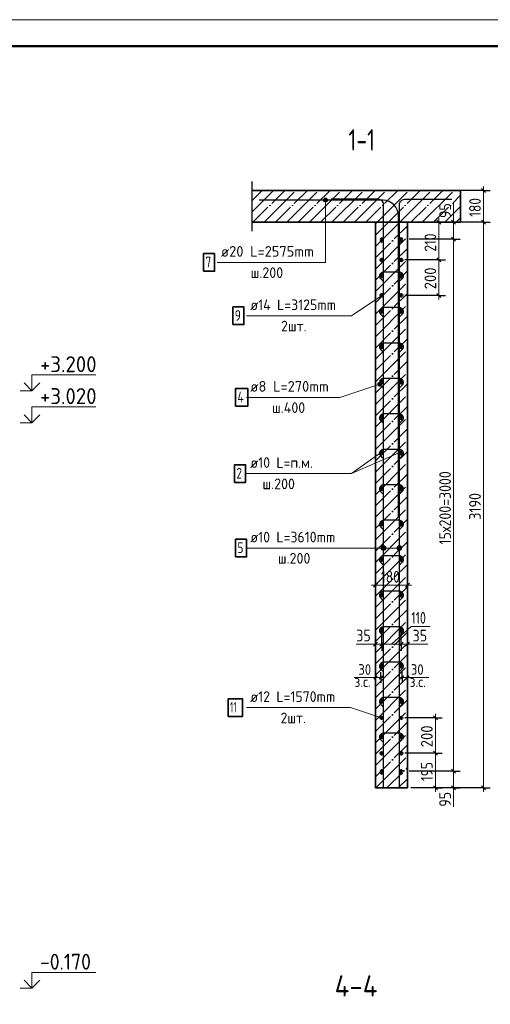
# Model space of a CAD drawing. Header units: millimetres. Extents: x -49773 to 2322955, y -3321 to 58485.
# Tile 93 of 256: x 421696 to 430540, y 39652 to 58163. Entities that reach past the tile are written whole.
import ezdxf

# ---------------------------------------------------------------- set-up
doc = ezdxf.new("R2010")
doc.units = ezdxf.units.MM
doc.linetypes.add('______11', pattern=[500, 400, -50, 0, -50])
doc.linetypes.add('______5', pattern=[1100, 800, -100, 100, -100])
for name, color, linetype, lineweight in [('Standard', 7, 'Continuous', 25), ('Арм.стержн. Арматура края', 96, 'Continuous', 35), ('Арм.стержн. вертикальными 1', 22, 'Continuous', 35), ('Арм.стержн.горизонт. 1', 180, 'Continuous', 35), ('Арм.стержн.горизонт. 2', 202, 'Continuous', 35), ('Высотная отметки_ общее', 7, 'Continuous', 13), ('Перекрытие_ общее', 7, 'Continuous', 35), ('Размерная линия_ общее', 7, 'Continuous', 13), ('Размерная линия_ общее_1', 7, 'Continuous', 13), ('Стена_ общее', 7, 'Continuous', 35)]:
    doc.layers.add(name, color=color, linetype=linetype, lineweight=lineweight)
doc.layers.add('Арм.стержн. вертикальными 2', color=7, linetype='Continuous', lineweight=35, true_color=0x006e00)
doc.layers.add('Арм.стержн.Стяжки', color=7, linetype='Continuous', lineweight=35, true_color=0x501e0f)
doc.styles.add('ISOCPEUR', font='txt')

msp = doc.modelspace()

# ---------------------------------------------------------------- hatches: boundary and pattern name
at = {"layer": 'Арм.стержн. вертикальными 1', "linetype": 'Continuous', "lineweight": 13, "transparency": 33554687}
for points in [[(428493.7, 48207.2), (428493.7, 48252.2), (428487.4, 48229.7)], [(428493.7, 48207.2), (428493.7, 48252.2), (428487.4, 48229.7)], [(428493.7, 48252.2), (428509.9, 48191), (428509.9, 48268.4)], [(428493.7, 48252.2), (428509.9, 48191), (428509.9, 48268.4)], [(428493.7, 48252.2), (428493.7, 48207.2), (428509.9, 48191)], [(428493.7, 48252.2), (428493.7, 48207.2), (428509.9, 48191)], [(428509.9, 48268.4), (428532.4, 48184.7), (428532.4, 48274.7)], [(428509.9, 48268.4), (428532.4, 48184.7), (428532.4, 48274.7)], [(428509.9, 48268.4), (428509.9, 48191), (428532.4, 48184.7)], [(428509.9, 48268.4), (428509.9, 48191), (428532.4, 48184.7)], [(428532.4, 48274.7), (428532.4, 48184.7), (428554.9, 48191)], [(428532.4, 48274.7), (428554.9, 48191), (428554.9, 48268.4)], [(428532.4, 48274.7), (428532.4, 48184.7), (428554.9, 48191)], [(428532.4, 48274.7), (428554.9, 48191), (428554.9, 48268.4)], [(428554.9, 48268.4), (428554.9, 48191), (428571.1, 48207.2)], [(428554.9, 48268.4), (428571.1, 48207.2), (428571.1, 48252.2)], [(428554.9, 48268.4), (428554.9, 48191), (428571.1, 48207.2)], [(428554.9, 48268.4), (428571.1, 48207.2), (428571.1, 48252.2)], [(428571.1, 48252.2), (428571.1, 48207.2), (428577.4, 48229.7)], [(428571.1, 48252.2), (428571.1, 48207.2), (428577.4, 48229.7)], [(428793.7, 48207.2), (428793.7, 48252.2), (428787.4, 48229.7)], [(428793.7, 48207.2), (428793.7, 48252.2), (428787.4, 48229.7)], [(428793.7, 48252.2), (428809.9, 48191), (428809.9, 48268.4)], [(428793.7, 48252.2), (428809.9, 48191), (428809.9, 48268.4)], [(428793.7, 48252.2), (428793.7, 48207.2), (428809.9, 48191)], [(428793.7, 48252.2), (428793.7, 48207.2), (428809.9, 48191)], [(428809.9, 48268.4), (428832.4, 48184.7), (428832.4, 48274.7)], [(428809.9, 48268.4), (428832.4, 48184.7), (428832.4, 48274.7)], [(428809.9, 48268.4), (428809.9, 48191), (428832.4, 48184.7)], [(428809.9, 48268.4), (428809.9, 48191), (428832.4, 48184.7)], [(428832.4, 48274.7), (428832.4, 48184.7), (428854.9, 48191)], [(428832.4, 48274.7), (428854.9, 48191), (428854.9, 48268.4)], [(428832.4, 48274.7), (428832.4, 48184.7), (428854.9, 48191)], [(428832.4, 48274.7), (428854.9, 48191), (428854.9, 48268.4)], [(428854.9, 48268.4), (428854.9, 48191), (428871.1, 48207.2)], [(428854.9, 48268.4), (428871.1, 48207.2), (428871.1, 48252.2)], [(428854.9, 48268.4), (428854.9, 48191), (428871.1, 48207.2)], [(428854.9, 48268.4), (428871.1, 48207.2), (428871.1, 48252.2)], [(428871.1, 48252.2), (428871.1, 48207.2), (428877.4, 48229.7)], [(428871.1, 48252.2), (428871.1, 48207.2), (428877.4, 48229.7)]]:
    msp.add_hatch(color=7, dxfattribs=at).paths.add_polyline_path(points)
at = {"layer": 'Арм.стержн. вертикальными 2', "linetype": 'Continuous', "lineweight": 13, "transparency": 33554687}
for points in [[(427410.5, 54789.3), (427475, 54789.3), (427461.5, 54802.8)], [(427410.5, 54789.3), (427461.5, 54802.8), (427424, 54802.8)], [(427424, 54802.8), (427461.5, 54802.8), (427442.8, 54808)], [(427405.3, 54770.5), (427480.3, 54770.5), (427475, 54789.3)], [(427405.3, 54770.5), (427475, 54789.3), (427410.5, 54789.3)], [(427410.5, 54751.8), (427480.3, 54770.5), (427405.3, 54770.5)], [(427410.5, 54751.8), (427475, 54751.8), (427480.3, 54770.5)], [(427424, 54738.3), (427475, 54751.8), (427410.5, 54751.8)], [(427424, 54738.3), (427461.5, 54738.3), (427475, 54751.8)], [(427461.5, 54738.3), (427424, 54738.3), (427442.8, 54733)]]:
    msp.add_hatch(color=7, dxfattribs=at).paths.add_polyline_path(points)
at = {"layer": 'Арм.стержн.Стяжки', "linetype": 'Continuous', "lineweight": 13, "transparency": 33554687}
for points in [[(428425.9, 51318.4), (428454.7, 51274.2), (428434.4, 51335.4)], [(428437.7, 51282.8), (428425.9, 51318.4), (428426.8, 51298.9)], [(428425.9, 51318.4), (428437.7, 51282.8), (428454.7, 51274.2)], [(428434.4, 51335.4), (428474.2, 51275.1), (428450.6, 51346.3)], [(428434.4, 51335.4), (428454.7, 51274.2), (428474.2, 51275.1)], [(428450.6, 51346.3), (428490.3, 51286), (428470, 51347.2)], [(428450.6, 51346.3), (428474.2, 51275.1), (428490.3, 51286)], [(428470, 51347.2), (428490.3, 51286), (428498.9, 51303.1)], [(428470, 51347.2), (428498.9, 51303.1), (428487.1, 51338.7)], [(428487.1, 51338.7), (428498.9, 51303.1), (428498, 51322.5)]]:
    msp.add_hatch(color=7, dxfattribs=at).paths.add_polyline_path(points)

# ---------------------------------------------------------------- linework, layer by layer
at = {"layer": 'Standard', "color": 7, "linetype": 'Continuous', "lineweight": 25, "transparency": 33554687}
msp.add_line((426066.4, 54187.2), (426066.4, 55120.5), dxfattribs=at)
at = {"layer": 'Standard', "color": 253, "linetype": '______11', "lineweight": 13, "true_color": 0xababab, "transparency": 33554687}
for p, q in [((426066.4, 54765.6), (426254.6, 54953.9)), ((426078.9, 54353.9), (426678.9, 54953.9)), ((426503.2, 54353.9), (427103.2, 54953.9)), ((426927.4, 54353.9), (427527.4, 54953.9)), ((427351.7, 54353.9), (427951.7, 54953.9)), ((427776, 54353.9), (428376, 54953.9)), ((428200.2, 54353.9), (428800.2, 54953.9)), ((428624.5, 54353.9), (429224.5, 54953.9)), ((429048.7, 54353.9), (429648.8, 54953.9)), ((429473, 54353.9), (429982.3, 54863.2)), ((429897.3, 54353.9), (429982.3, 54438.9))]:
    msp.add_line(p, q, dxfattribs=at)
at = {"layer": 'Standard', "color": 253, "linetype": '______5', "lineweight": 13, "true_color": 0xababab, "transparency": 33554687}
for p, q in [((426066.4, 54553.5), (426466.8, 54953.9)), ((426291, 54353.9), (426891, 54953.9)), ((426715.3, 54353.9), (427315.3, 54953.9)), ((427139.6, 54353.9), (427739.6, 54953.9)), ((427563.8, 54353.9), (428163.8, 54953.9)), ((427988.1, 54353.9), (428588.1, 54953.9)), ((428412.4, 54353.9), (429012.3, 54953.9)), ((428836.6, 54353.9), (429436.6, 54953.9)), ((429260.9, 54353.9), (429860.9, 54953.9)), ((429685.1, 54353.9), (429982.3, 54651))]:
    msp.add_line(p, q, dxfattribs=at)
at = {"layer": 'Standard', "color": 7, "linetype": 'Continuous', "lineweight": 35, "transparency": 33554687}
for p, q in [((429982.3, 54953.9), (426066.4, 54953.9)), ((429982.3, 54353.9), (429982.3, 54953.9)), ((426066.4, 54353.9), (428382.3, 54353.9)), ((428382.3, 54353.9), (428382.3, 43720.5)), ((428982.3, 43720.5), (428982.3, 54353.9)), ((428982.3, 54353.9), (429982.3, 54353.9)), ((428382.3, 43720.5), (428982.3, 43720.5))]:
    msp.add_line(p, q, dxfattribs=at)
at = {"layer": 'Standard', "color": 253, "linetype": '______11', "lineweight": 35, "true_color": 0xababab, "transparency": 33554687}
for p, q in [((428382.3, 54111.7), (428624.5, 54353.9)), ((428382.3, 53687.4), (428982.3, 54287.4)), ((428382.3, 53263.2), (428982.3, 53863.2)), ((428382.3, 52838.9), (428982.3, 53438.9)), ((428382.3, 52414.7), (428982.3, 53014.7)), ((428382.3, 51990.4), (428982.3, 52590.4)), ((428382.3, 51566.1), (428982.3, 52166.1)), ((428382.3, 51141.9), (428982.3, 51741.9)), ((428382.3, 50717.6), (428982.3, 51317.6)), ((428382.3, 50293.3), (428982.3, 50893.3)), ((428382.3, 49869.1), (428982.3, 50469.1)), ((428382.3, 49444.8), (428982.3, 50044.8)), ((428382.3, 49020.5), (428982.3, 49620.5)), ((428382.3, 48596.3), (428982.3, 49196.3)), ((428382.3, 48172), (428982.3, 48772)), ((428382.3, 47747.7), (428982.3, 48347.7)), ((428382.3, 47323.5), (428982.3, 47923.5)), ((428382.3, 46899.2), (428982.3, 47499.2)), ((428382.3, 46475), (428982.3, 47075)), ((428382.3, 46050.7), (428982.3, 46650.7)), ((428382.3, 45626.4), (428982.3, 46226.4)), ((428382.3, 45202.2), (428982.3, 45802.2)), ((428382.3, 44777.9), (428982.3, 45377.9)), ((428382.3, 44353.6), (428982.3, 44953.6)), ((428382.3, 43929.4), (428982.3, 44529.4)), ((428597.8, 43720.5), (428982.3, 44105.1))]:
    msp.add_line(p, q, dxfattribs=at)
at = {"layer": 'Standard', "color": 253, "linetype": '______5', "lineweight": 35, "true_color": 0xababab, "transparency": 33554687}
for p, q in [((428382.3, 53899.6), (428836.6, 54353.9)), ((428382.3, 54323.8), (428412.4, 54353.9)), ((428382.3, 53475.3), (428982.3, 54075.3)), ((428382.3, 53051), (428982.3, 53651)), ((428382.3, 52626.8), (428982.3, 53226.8)), ((428382.3, 52202.5), (428982.3, 52802.5)), ((428382.3, 51778.3), (428982.3, 52378.3)), ((428382.3, 51354), (428982.3, 51954)), ((428382.3, 50929.7), (428982.3, 51529.7)), ((428382.3, 50505.5), (428982.3, 51105.5)), ((428382.3, 50081.2), (428982.3, 50681.2)), ((428382.3, 49656.9), (428982.3, 50256.9)), ((428382.3, 49232.7), (428982.3, 49832.7)), ((428382.3, 48808.4), (428982.3, 49408.4)), ((428382.3, 48384.1), (428982.3, 48984.1)), ((428382.3, 47959.9), (428982.3, 48559.9)), ((428382.3, 47535.6), (428982.3, 48135.6)), ((428382.3, 47111.3), (428982.3, 47711.3)), ((428382.3, 46687.1), (428982.3, 47287.1)), ((428382.3, 46262.8), (428982.3, 46862.8)), ((428382.3, 45838.6), (428982.3, 46438.6)), ((428382.3, 45414.3), (428982.3, 46014.3)), ((428382.3, 44990), (428982.3, 45590)), ((428382.3, 44565.8), (428982.3, 45165.8)), ((428382.3, 44141.5), (428982.3, 44741.5)), ((428385.6, 43720.5), (428982.3, 44317.2)), ((428809.9, 43720.5), (428982.3, 43893))]:
    msp.add_line(p, q, dxfattribs=at)
at = {"layer": 'Standard', "color": 7, "linetype": 'Continuous', "lineweight": 13, "transparency": 33554687}
for p, q in [((428865.7, 50037.2), (427934.3, 49629.7)), ((428382.3, 45796.1), (427982.3, 45796.1)), ((428982.3, 45796.1), (429382.3, 45796.1))]:
    msp.add_line(p, q, dxfattribs=at)
msp.add_lwpolyline([(407569.7, -1236.7), (449569.7, -1236.7), (449569.7, 58163.3), (407569.7, 58163.3), (407569.7, -1236.7)], close=True, dxfattribs=at)
at = {"layer": 'Standard', "color": 7, "linetype": 'Continuous', "lineweight": 50, "transparency": 33554687}
msp.add_lwpolyline([(409569.7, 57663.3), (449069.7, 57663.3), (449069.7, -736.7), (409569.7, -736.7), (409569.7, 57663.3)], close=True, dxfattribs=at)
at = {"layer": 'Арм.стержн. Арматура края', "color": 4, "linetype": 'Continuous', "lineweight": 50, "transparency": 33554687}
for centre in [(428499, 54003.9), (428865.7, 54003.9), (428499, 53337.2), (428865.7, 53337.2), (428499, 52670.5), (428865.7, 52670.5), (428499, 52003.9), (428865.7, 52003.9), (428499, 51337.2), (428865.7, 51337.2), (428499, 50670.5), (428865.7, 50670.5), (428499, 50003.9), (428865.7, 50003.9), (428499, 49337.2), (428865.7, 49337.2), (428499, 48670.5), (428865.7, 48670.5), (428499, 48003.9), (428865.7, 48003.9), (428499, 47337.2), (428865.7, 47337.2), (428499, 46670.5), (428865.7, 46670.5), (428499, 46003.9), (428865.7, 46003.9), (428499, 45337.2), (428865.7, 45337.2), (428499, 44670.5), (428865.7, 44670.5), (428499, 44003.9), (428865.7, 44003.9)]:
    msp.add_circle(centre, 16.7, dxfattribs=at)
at = {"layer": 'Арм.стержн. вертикальными 1', "color": 7, "linetype": 'Continuous', "lineweight": 13, "transparency": 33554687}
for p, q in [((425961, 48229.7), (427914.3, 48229.7)), ((427914.3, 48229.7), (428532.4, 48229.7)), ((427914.3, 48229.7), (428532.4, 48229.7)), ((427914.3, 48229.7), (428832.4, 48229.7)), ((427914.3, 48229.7), (428832.4, 48229.7)), ((428487.4, 48229.7), (428487.4, 48229.7)), ((428487.4, 48229.7), (428487.4, 48229.7)), ((428532.4, 48274.7), (428532.4, 48274.7)), ((428532.4, 48274.7), (428532.4, 48274.7)), ((428532.4, 48184.7), (428532.4, 48184.7)), ((428532.4, 48184.7), (428532.4, 48184.7)), ((428577.4, 48229.7), (428577.4, 48229.7)), ((428577.4, 48229.7), (428577.4, 48229.7)), ((428787.4, 48229.7), (428787.4, 48229.7)), ((428787.4, 48229.7), (428787.4, 48229.7)), ((428832.4, 48274.7), (428832.4, 48274.7)), ((428832.4, 48274.7), (428832.4, 48274.7)), ((428832.4, 48184.7), (428832.4, 48184.7)), ((428832.4, 48184.7), (428832.4, 48184.7)), ((428877.4, 48229.7), (428877.4, 48229.7)), ((428877.4, 48229.7), (428877.4, 48229.7))]:
    msp.add_line(p, q, dxfattribs=at)
at = {"layer": 'Арм.стержн. вертикальными 1', "color": 4, "linetype": 'Continuous', "lineweight": 25, "transparency": 33554687}
for points in [[(428532.4, 43737.2), (428532.4, 54691.6), (428529.9, 54709.3), (428523.9, 54727.5), (428514.5, 54744.2), (428503.1, 54757.9), (428489.4, 54769.4), (428472.6, 54778.7), (428454.4, 54784.7), (428436.7, 54787.2), (427549, 54787.2)], [(428532.4, 43737.2), (428532.4, 54691.6), (428529.9, 54709.3), (428523.9, 54727.5), (428514.5, 54744.2), (428503.1, 54757.9), (428489.4, 54769.4), (428472.6, 54778.7), (428454.4, 54784.7), (428436.7, 54787.2), (427549, 54787.2)], [(428832.4, 43737.2), (428832.4, 54691.6), (428834.8, 54709.3), (428840.8, 54727.5), (428850.2, 54744.2), (428861.7, 54757.9), (428875.4, 54769.4), (428892.1, 54778.7), (428910.3, 54784.7), (428928, 54787.2), (429815.7, 54787.2)], [(428832.4, 43737.2), (428832.4, 54691.6), (428834.8, 54709.3), (428840.8, 54727.5), (428850.2, 54744.2), (428861.7, 54757.9), (428875.4, 54769.4), (428892.1, 54778.7), (428910.3, 54784.7), (428928, 54787.2), (429815.7, 54787.2)]]:
    msp.add_lwpolyline(points, dxfattribs=at)
at = {"layer": 'Арм.стержн. вертикальными 1', "color": 7, "linetype": 'Continuous', "lineweight": 35, "transparency": 33554687}
msp.add_lwpolyline([(425754.3, 48063.1), (425961, 48063.1), (425961, 48396.4), (425754.3, 48396.4), (425754.3, 48063.1)], dxfattribs=at)
at = {"layer": 'Арм.стержн. вертикальными 1', "color": 7, "linetype": 'Continuous', "lineweight": 13, "transparency": 33554687}
for centre in [(428532.4, 48229.7), (428532.4, 48229.7), (428832.4, 48229.7), (428832.4, 48229.7)]:
    msp.add_circle(centre, 45, dxfattribs=at)
at = {"layer": 'Арм.стержн. вертикальными 2', "color": 7, "linetype": 'Continuous', "lineweight": 13, "transparency": 33554687}
for p, q in [((427442.8, 54808), (427442.8, 54808)), ((427405.3, 54770.5), (427405.3, 54770.5)), ((427442.8, 53600.4), (427442.8, 54770.5)), ((427442.8, 54733), (427442.8, 54733)), ((427480.3, 54770.5), (427480.3, 54770.5)), ((425409.4, 53600.4), (427442.8, 53600.4))]:
    msp.add_line(p, q, dxfattribs=at)
at = {"layer": 'Арм.стержн. вертикальными 2', "color": 33, "linetype": 'Continuous', "lineweight": 25, "true_color": 0xf0a546, "transparency": 33554687}
for points in [[(428815.7, 48803.9), (428815.7, 54483.6), (428808.3, 54536.7), (428790.3, 54591.3), (428762.2, 54641.5), (428727.9, 54682.7), (428686.7, 54717), (428636.5, 54745.1), (428581.9, 54763.1), (428528.8, 54770.5), (426199, 54770.5)], [(428815.7, 48803.9), (428815.7, 54483.6), (428808.3, 54536.7), (428790.3, 54591.3), (428762.2, 54641.5), (428727.8, 54682.7), (428686.7, 54717), (428636.5, 54745.1), (428581.9, 54763.1), (428528.8, 54770.5), (426199, 54770.5)]]:
    msp.add_lwpolyline(points, dxfattribs=at)
at = {"layer": 'Арм.стержн. вертикальными 2', "color": 7, "linetype": 'Continuous', "lineweight": 35, "transparency": 33554687}
msp.add_lwpolyline([(425152.8, 53433.7), (425359.4, 53433.7), (425359.4, 53767.1), (425152.8, 53767.1), (425152.8, 53433.7)], dxfattribs=at)
at = {"layer": 'Арм.стержн. вертикальными 2', "color": 7, "linetype": 'Continuous', "lineweight": 13, "transparency": 33554687}
msp.add_circle((427442.8, 54770.5), 37.5, dxfattribs=at)
at = {"layer": 'Арм.стержн.горизонт. 1', "color": 7, "linetype": 'Continuous', "lineweight": 13, "transparency": 33554687}
for p, q in [((427934.3, 49629.7), (428499, 50037.2)), ((425961, 49629.7), (427934.3, 49629.7))]:
    msp.add_line(p, q, dxfattribs=at)
at = {"layer": 'Арм.стержн.горизонт. 1', "color": 7, "linetype": 'Continuous', "lineweight": 35, "transparency": 33554687}
msp.add_lwpolyline([(425734.3, 49463.1), (425941, 49463.1), (425941, 49796.4), (425734.3, 49796.4), (425734.3, 49463.1)], dxfattribs=at)
at = {"layer": 'Арм.стержн.горизонт. 1', "color": 4, "linetype": 'Continuous', "lineweight": 50, "transparency": 33554687}
for centre in [(428499, 54037.2), (428865.7, 54037.2), (428499, 53370.5), (428865.7, 53370.5), (428499, 52703.9), (428865.7, 52703.9), (428499, 52037.2), (428865.7, 52037.2), (428499, 51370.5), (428865.7, 51370.5), (428499, 50703.9), (428865.7, 50703.9), (428499, 50037.2), (428865.7, 50037.2), (428499, 49370.5), (428865.7, 49370.5), (428499, 48703.9), (428865.7, 48703.9), (428499, 48037.2), (428865.7, 48037.2), (428499, 47370.5), (428865.7, 47370.5), (428499, 46703.9), (428865.7, 46703.9), (428499, 46037.2), (428865.7, 46037.2), (428499, 45370.5), (428865.7, 45370.5), (428499, 44703.9), (428865.7, 44703.9), (428499, 44037.2), (428865.7, 44037.2)]:
    msp.add_circle(centre, 16.7, dxfattribs=at)
at = {"layer": 'Арм.стержн.горизонт. 2', "color": 7, "linetype": 'Continuous', "lineweight": 13, "transparency": 33554687}
for p, q in [((427934.3, 52596.4), (428499, 52980.8)), ((425961, 52596.4), (427934.3, 52596.4)), ((425961, 45229.7), (427914.3, 45229.7)), ((427914.3, 45229.7), (428495.6, 45037.2))]:
    msp.add_line(p, q, dxfattribs=at)
at = {"layer": 'Арм.стержн.горизонт. 2', "color": 7, "linetype": 'Continuous', "lineweight": 35, "transparency": 33554687}
for points in [[(425704.3, 52429.7), (425911, 52429.7), (425911, 52763.1), (425704.3, 52763.1), (425704.3, 52429.7)], [(425614.3, 45063.1), (425881, 45063.1), (425881, 45396.4), (425614.3, 45396.4), (425614.3, 45063.1)]]:
    msp.add_lwpolyline(points, dxfattribs=at)
at = {"layer": 'Арм.стержн.горизонт. 2', "color": 211, "linetype": 'Continuous', "lineweight": 50, "true_color": 0xff54ff, "transparency": 33554687}
for centre in [(428499, 53647.4), (428865.7, 53647.4), (428499, 52980.8), (428865.7, 52980.8)]:
    msp.add_circle(centre, 23.3, dxfattribs=at)
at = {"layer": 'Арм.стержн.горизонт. 2', "color": 34, "linetype": 'Continuous', "lineweight": 50, "transparency": 33554687}
for centre in [(428495.6, 45037.2), (428868.9, 45037.2), (428495.6, 44370.5), (428868.9, 44370.5)]:
    msp.add_circle(centre, 20, dxfattribs=at)
at = {"layer": 'Арм.стержн.Стяжки', "color": 7, "linetype": 'Continuous', "lineweight": 13, "transparency": 33554687}
for p, q in [((427714.3, 51063.1), (428462.4, 51310.7)), ((428426.8, 51298.9), (428426.8, 51298.9)), ((428450.6, 51346.3), (428450.6, 51346.3)), ((428498, 51322.5), (428498, 51322.5)), ((428474.2, 51275.1), (428474.2, 51275.1)), ((425961, 51063.1), (427714.3, 51063.1))]:
    msp.add_line(p, q, dxfattribs=at)
at = {"layer": 'Арм.стержн.Стяжки', "color": 40, "linetype": 'Continuous', "lineweight": 25, "transparency": 33554687}
for points in [[(428535, 53238.1), (428484.6, 53288.5), (428479.8, 53294.1), (428475.4, 53300.1), (428471.6, 53306.6), (428468.5, 53313.3), (428466, 53320.2), (428464.1, 53327.4), (428462.9, 53334.8), (428462.4, 53342.1), (428462.4, 53347.3), (428464.3, 53361.5), (428469.2, 53376.1), (428476.6, 53389.5), (428485.8, 53400.4), (428496.8, 53409.6), (428510.2, 53417.1), (428524.7, 53421.9), (428538.9, 53423.9), (428825.9, 53423.9), (428840, 53421.9), (428854.6, 53417.1), (428868, 53409.6), (428878.9, 53400.4), (428888.1, 53389.5), (428895.6, 53376.1), (428900.4, 53361.5), (428902.4, 53347.3), (428902.4, 53342.1), (428901.9, 53334.8), (428900.7, 53327.4), (428898.8, 53320.2), (428896.3, 53313.3), (428893.2, 53306.6), (428889.4, 53300.1), (428885, 53294.1), (428880.2, 53288.5), (428829.7, 53238.1)], [(428535, 52571.4), (428484.6, 52621.9), (428479.8, 52627.4), (428475.4, 52633.5), (428471.6, 52639.9), (428468.5, 52646.6), (428466, 52653.5), (428464.1, 52660.7), (428462.9, 52668.1), (428462.4, 52675.5), (428462.4, 52680.7), (428464.3, 52694.9), (428469.2, 52709.4), (428476.6, 52722.8), (428485.8, 52733.8), (428496.8, 52742.9), (428510.2, 52750.4), (428524.7, 52755.2), (428538.9, 52757.2), (428825.9, 52757.2), (428840, 52755.2), (428854.6, 52750.4), (428868, 52742.9), (428878.9, 52733.8), (428888.1, 52722.8), (428895.6, 52709.4), (428900.4, 52694.9), (428902.4, 52680.7), (428902.4, 52675.5), (428901.9, 52668.1), (428900.7, 52660.7), (428898.8, 52653.5), (428896.3, 52646.6), (428893.2, 52639.9), (428889.4, 52633.5), (428885, 52627.4), (428880.2, 52621.9), (428829.7, 52571.4)], [(428535, 51904.8), (428484.6, 51955.2), (428479.8, 51960.8), (428475.4, 51966.8), (428471.6, 51973.3), (428468.5, 51979.9), (428466, 51986.8), (428464.1, 51994.1), (428462.9, 52001.5), (428462.4, 52008.8), (428462.4, 52014), (428464.3, 52028.2), (428469.2, 52042.7), (428476.6, 52056.1), (428485.8, 52067.1), (428496.8, 52076.3), (428510.2, 52083.8), (428524.7, 52088.6), (428538.9, 52090.5), (428825.9, 52090.5), (428840, 52088.6), (428854.6, 52083.8), (428868, 52076.3), (428878.9, 52067.1), (428888.1, 52056.1), (428895.6, 52042.7), (428900.4, 52028.2), (428902.4, 52014), (428902.4, 52008.8), (428901.9, 52001.5), (428900.7, 51994.1), (428898.8, 51986.8), (428896.3, 51979.9), (428893.2, 51973.3), (428889.4, 51966.8), (428885, 51960.8), (428880.2, 51955.2), (428829.7, 51904.8)], [(428535, 51238.1), (428484.6, 51288.5), (428479.8, 51294.1), (428475.4, 51300.1), (428471.6, 51306.6), (428468.5, 51313.3), (428466, 51320.2), (428464.1, 51327.4), (428462.9, 51334.8), (428462.4, 51342.1), (428462.4, 51347.3), (428464.3, 51361.5), (428469.2, 51376.1), (428476.6, 51389.5), (428485.8, 51400.4), (428496.8, 51409.6), (428510.2, 51417.1), (428524.7, 51421.9), (428538.9, 51423.9), (428825.9, 51423.9), (428840, 51421.9), (428854.6, 51417.1), (428868, 51409.6), (428878.9, 51400.4), (428888.1, 51389.5), (428895.6, 51376.1), (428900.4, 51361.5), (428902.4, 51347.3), (428902.4, 51342.1), (428901.9, 51334.8), (428900.7, 51327.4), (428898.8, 51320.2), (428896.3, 51313.3), (428893.2, 51306.6), (428889.4, 51300.1), (428885, 51294.1), (428880.2, 51288.5), (428829.7, 51238.1)], [(428535, 50571.4), (428484.6, 50621.9), (428479.8, 50627.4), (428475.4, 50633.5), (428471.6, 50639.9), (428468.5, 50646.6), (428466, 50653.5), (428464.1, 50660.7), (428462.9, 50668.1), (428462.4, 50675.4), (428462.4, 50680.7), (428464.3, 50694.9), (428469.2, 50709.4), (428476.6, 50722.8), (428485.8, 50733.8), (428496.8, 50742.9), (428510.2, 50750.4), (428524.7, 50755.2), (428538.9, 50757.2), (428825.9, 50757.2), (428840, 50755.2), (428854.6, 50750.4), (428868, 50742.9), (428878.9, 50733.8), (428888.1, 50722.8), (428895.6, 50709.4), (428900.4, 50694.9), (428902.4, 50680.7), (428902.4, 50675.4), (428901.9, 50668.1), (428900.7, 50660.7), (428898.8, 50653.5), (428896.3, 50646.6), (428893.2, 50639.9), (428889.4, 50633.5), (428885, 50627.4), (428880.2, 50621.9), (428829.7, 50571.4)], [(428535, 49904.8), (428484.6, 49955.2), (428479.8, 49960.8), (428475.4, 49966.8), (428471.6, 49973.3), (428468.5, 49979.9), (428466, 49986.8), (428464.1, 49994.1), (428462.9, 50001.5), (428462.4, 50008.8), (428462.4, 50014), (428464.3, 50028.2), (428469.2, 50042.7), (428476.6, 50056.1), (428485.8, 50067.1), (428496.8, 50076.3), (428510.2, 50083.8), (428524.7, 50088.6), (428538.9, 50090.5), (428825.9, 50090.5), (428840, 50088.6), (428854.6, 50083.8), (428868, 50076.3), (428878.9, 50067.1), (428888.1, 50056.1), (428895.6, 50042.7), (428900.4, 50028.2), (428902.4, 50014), (428902.4, 50008.8), (428901.9, 50001.5), (428900.7, 49994.1), (428898.8, 49986.8), (428896.3, 49979.9), (428893.2, 49973.3), (428889.4, 49966.8), (428885, 49960.8), (428880.2, 49955.2), (428829.7, 49904.8)], [(428535, 49238.1), (428484.6, 49288.5), (428479.8, 49294.1), (428475.4, 49300.1), (428471.6, 49306.6), (428468.5, 49313.3), (428466, 49320.2), (428464.1, 49327.4), (428462.9, 49334.8), (428462.4, 49342.1), (428462.4, 49347.3), (428464.3, 49361.5), (428469.2, 49376.1), (428476.6, 49389.5), (428485.8, 49400.4), (428496.8, 49409.6), (428510.2, 49417.1), (428524.7, 49421.9), (428538.9, 49423.9), (428825.9, 49423.9), (428840, 49421.9), (428854.6, 49417.1), (428868, 49409.6), (428878.9, 49400.4), (428888.1, 49389.5), (428895.6, 49376.1), (428900.4, 49361.5), (428902.4, 49347.3), (428902.4, 49342.1), (428901.9, 49334.8), (428900.7, 49327.4), (428898.8, 49320.2), (428896.3, 49313.3), (428893.2, 49306.6), (428889.4, 49300.1), (428885, 49294.1), (428880.2, 49288.5), (428829.7, 49238.1)], [(428535, 48571.4), (428484.6, 48621.9), (428479.8, 48627.4), (428475.4, 48633.5), (428471.6, 48639.9), (428468.5, 48646.6), (428466, 48653.5), (428464.1, 48660.7), (428462.9, 48668.1), (428462.4, 48675.4), (428462.4, 48680.7), (428464.3, 48694.9), (428469.2, 48709.4), (428476.6, 48722.8), (428485.8, 48733.8), (428496.8, 48742.9), (428510.2, 48750.4), (428524.7, 48755.2), (428538.9, 48757.2), (428825.9, 48757.2), (428840, 48755.2), (428854.6, 48750.4), (428868, 48742.9), (428878.9, 48733.8), (428888.1, 48722.8), (428895.6, 48709.4), (428900.4, 48694.9), (428902.4, 48680.7), (428902.4, 48675.4), (428901.9, 48668.1), (428900.7, 48660.7), (428898.8, 48653.5), (428896.3, 48646.6), (428893.2, 48639.9), (428889.4, 48633.5), (428885, 48627.4), (428880.2, 48621.9), (428829.7, 48571.4)], [(428535, 47904.8), (428484.6, 47955.2), (428479.8, 47960.8), (428475.4, 47966.8), (428471.6, 47973.3), (428468.5, 47979.9), (428466, 47986.8), (428464.1, 47994.1), (428462.9, 48001.5), (428462.4, 48008.8), (428462.4, 48014), (428464.3, 48028.2), (428469.2, 48042.7), (428476.6, 48056.1), (428485.8, 48067.1), (428496.8, 48076.3), (428510.2, 48083.8), (428524.7, 48088.6), (428538.9, 48090.5), (428825.9, 48090.5), (428840, 48088.6), (428854.6, 48083.8), (428868, 48076.3), (428878.9, 48067.1), (428888.1, 48056.1), (428895.6, 48042.7), (428900.4, 48028.2), (428902.4, 48014), (428902.4, 48008.8), (428901.9, 48001.5), (428900.7, 47994.1), (428898.8, 47986.8), (428896.3, 47979.9), (428893.2, 47973.3), (428889.4, 47966.8), (428885, 47960.8), (428880.2, 47955.2), (428829.7, 47904.8)], [(428535, 47238.1), (428484.6, 47288.5), (428479.8, 47294.1), (428475.4, 47300.1), (428471.6, 47306.6), (428468.5, 47313.3), (428466, 47320.2), (428464.1, 47327.4), (428462.9, 47334.8), (428462.4, 47342.1), (428462.4, 47347.3), (428464.3, 47361.5), (428469.2, 47376.1), (428476.6, 47389.5), (428485.8, 47400.4), (428496.8, 47409.6), (428510.2, 47417.1), (428524.7, 47421.9), (428538.9, 47423.9), (428825.9, 47423.9), (428840, 47421.9), (428854.6, 47417.1), (428868, 47409.6), (428878.9, 47400.4), (428888.1, 47389.5), (428895.6, 47376.1), (428900.4, 47361.5), (428902.4, 47347.3), (428902.4, 47342.1), (428901.9, 47334.8), (428900.7, 47327.4), (428898.8, 47320.2), (428896.3, 47313.3), (428893.2, 47306.6), (428889.4, 47300.1), (428885, 47294.1), (428880.2, 47288.5), (428829.7, 47238.1)], [(428535, 46571.4), (428484.6, 46621.9), (428479.8, 46627.4), (428475.4, 46633.5), (428471.6, 46639.9), (428468.5, 46646.6), (428466, 46653.5), (428464.1, 46660.7), (428462.9, 46668.1), (428462.4, 46675.4), (428462.4, 46680.7), (428464.3, 46694.9), (428469.2, 46709.4), (428476.6, 46722.8), (428485.8, 46733.8), (428496.8, 46742.9), (428510.2, 46750.4), (428524.7, 46755.2), (428538.9, 46757.2), (428825.9, 46757.2), (428840, 46755.2), (428854.6, 46750.4), (428868, 46742.9), (428878.9, 46733.8), (428888.1, 46722.8), (428895.6, 46709.4), (428900.4, 46694.9), (428902.4, 46680.7), (428902.4, 46675.4), (428901.9, 46668.1), (428900.7, 46660.7), (428898.8, 46653.5), (428896.3, 46646.6), (428893.2, 46639.9), (428889.4, 46633.5), (428885, 46627.4), (428880.2, 46621.9), (428829.7, 46571.4)], [(428535, 45904.8), (428484.6, 45955.2), (428479.8, 45960.8), (428475.4, 45966.8), (428471.6, 45973.3), (428468.5, 45979.9), (428466, 45986.8), (428464.1, 45994.1), (428462.9, 46001.5), (428462.4, 46008.8), (428462.4, 46014), (428464.3, 46028.2), (428469.2, 46042.7), (428476.6, 46056.1), (428485.8, 46067.1), (428496.8, 46076.3), (428510.2, 46083.8), (428524.7, 46088.6), (428538.9, 46090.5), (428825.9, 46090.5), (428840, 46088.6), (428854.6, 46083.8), (428868, 46076.3), (428878.9, 46067.1), (428888.1, 46056.1), (428895.6, 46042.7), (428900.4, 46028.2), (428902.4, 46014), (428902.4, 46008.8), (428901.9, 46001.5), (428900.7, 45994.1), (428898.8, 45986.8), (428896.3, 45979.9), (428893.2, 45973.3), (428889.4, 45966.8), (428885, 45960.8), (428880.2, 45955.2), (428829.7, 45904.8)], [(428535, 45238.1), (428484.6, 45288.5), (428479.8, 45294.1), (428475.4, 45300.1), (428471.6, 45306.6), (428468.5, 45313.3), (428466, 45320.2), (428464.1, 45327.4), (428462.9, 45334.8), (428462.4, 45342.1), (428462.4, 45347.3), (428464.3, 45361.5), (428469.2, 45376.1), (428476.6, 45389.5), (428485.8, 45400.4), (428496.8, 45409.6), (428510.2, 45417.1), (428524.7, 45421.9), (428538.9, 45423.9), (428825.9, 45423.9), (428840, 45421.9), (428854.6, 45417.1), (428868, 45409.6), (428878.9, 45400.4), (428888.1, 45389.5), (428895.6, 45376.1), (428900.4, 45361.5), (428902.4, 45347.3), (428902.4, 45342.1), (428901.9, 45334.8), (428900.7, 45327.4), (428898.8, 45320.2), (428896.3, 45313.3), (428893.2, 45306.6), (428889.4, 45300.1), (428885, 45294.1), (428880.2, 45288.5), (428829.7, 45238.1)], [(428535, 44571.4), (428484.6, 44621.9), (428479.8, 44627.4), (428475.4, 44633.5), (428471.6, 44639.9), (428468.5, 44646.6), (428466, 44653.5), (428464.1, 44660.7), (428462.9, 44668.1), (428462.4, 44675.4), (428462.4, 44680.7), (428464.3, 44694.9), (428469.2, 44709.4), (428476.6, 44722.8), (428485.8, 44733.8), (428496.8, 44742.9), (428510.2, 44750.4), (428524.7, 44755.2), (428538.9, 44757.2), (428825.9, 44757.2), (428840, 44755.2), (428854.6, 44750.4), (428868, 44742.9), (428878.9, 44733.8), (428888.1, 44722.8), (428895.6, 44709.4), (428900.4, 44694.9), (428902.4, 44680.7), (428902.4, 44675.4), (428901.9, 44668.1), (428900.7, 44660.7), (428898.8, 44653.5), (428896.3, 44646.6), (428893.2, 44639.9), (428889.4, 44633.5), (428885, 44627.4), (428880.2, 44621.9), (428829.7, 44571.4)]]:
    msp.add_lwpolyline(points, dxfattribs=at)
at = {"layer": 'Арм.стержн.Стяжки', "color": 7, "linetype": 'Continuous', "lineweight": 35, "transparency": 33554687}
msp.add_lwpolyline([(425754.3, 50896.4), (425981, 50896.4), (425981, 51229.7), (425754.3, 51229.7), (425754.3, 50896.4)], dxfattribs=at)
at = {"layer": 'Арм.стержн.Стяжки', "color": 7, "linetype": 'Continuous', "lineweight": 13, "transparency": 33554687}
msp.add_circle((428462.4, 51310.7), 37.5, dxfattribs=at)
at = {"layer": 'Высотная отметки_ общее', "color": 7, "linetype": 'Continuous', "lineweight": 13, "transparency": 33554687}
for p, q in [((421927.2, 51186.1), (421927.2, 51486.1)), ((421927.2, 51486.1), (423127.2, 51486.1)), ((421927.2, 51186.1), (421777.2, 51336.1)), ((421927.2, 51186.1), (422077.2, 51336.1)), ((421927.2, 51186.1), (421706.7, 51186.1)), ((421927.2, 51186.1), (421927.2, 51186.1)), ((421927.2, 51186.1), (421927.2, 51186.1)), ((421927.2, 51186.1), (421927.2, 51186.1)), ((421927.2, 51186.1), (421927.2, 51186.1)), ((421927.2, 50586.1), (421777.2, 50736.1)), ((421927.2, 50586.1), (421927.2, 50886.1)), ((421927.2, 50886.1), (423127.2, 50886.1)), ((421927.2, 50586.1), (422077.2, 50736.1)), ((421927.2, 50586.1), (421706.7, 50586.1)), ((421927.2, 50586.1), (421927.2, 50586.1)), ((421927.2, 50586.1), (421927.2, 50586.1)), ((421927.2, 50586.1), (421927.2, 50586.1)), ((421927.2, 50586.1), (421927.2, 50586.1)), ((421927.2, 39952.7), (421927.2, 40252.7)), ((421927.2, 40252.7), (423127.2, 40252.7)), ((421927.2, 39952.7), (421777.2, 40102.7)), ((421927.2, 39952.7), (422077.2, 40102.7)), ((421927.2, 39952.7), (421706.7, 39952.7)), ((421927.2, 39952.7), (421927.2, 39952.7)), ((421927.2, 39952.7), (421927.2, 39952.7)), ((421927.2, 39952.7), (421927.2, 39952.7)), ((421927.2, 39952.7), (421927.2, 39952.7))]:
    msp.add_line(p, q, dxfattribs=at)
at = {"layer": 'Перекрытие_ общее', "color": 7, "linetype": 'Continuous', "lineweight": 13, "transparency": 33554687}
msp.add_line((428382.3, 54353.9), (428982.3, 54353.9), dxfattribs=at)
at = {"layer": 'Размерная линия_ общее', "color": 7, "linetype": 'Continuous', "lineweight": 25, "transparency": 33554687}
for p, q in [((430449.7, 54916.4), (430374.7, 54991.4)), ((429610.7, 54316.4), (429535.7, 54391.4)), ((429887.5, 54316.4), (429812.5, 54391.4)), ((430449.7, 54316.4), (430374.7, 54391.4)), ((429887.5, 53999.7), (429812.5, 54074.7)), ((429610.7, 53609.9), (429535.7, 53684.9)), ((429610.7, 52943.3), (429535.7, 53018.3)), ((428344.8, 47492.5), (428419.8, 47567.5)), ((428944.8, 47492.5), (429019.8, 47567.5)), ((428344.8, 46386.9), (428419.8, 46461.9)), ((428461.5, 46386.9), (428536.5, 46461.9)), ((428828.2, 46386.9), (428903.2, 46461.9)), ((428944.8, 46386.9), (429019.8, 46461.9)), ((429544.8, 44999.7), (429469.8, 45074.7)), ((429544.8, 44333), (429469.8, 44408)), ((429887.5, 43999.7), (429812.5, 44074.7)), ((429544.8, 43683), (429469.8, 43758)), ((429887.5, 43683), (429812.5, 43758)), ((430449.7, 43683), (430374.7, 43758))]:
    msp.add_line(p, q, dxfattribs=at)
at = {"layer": 'Размерная линия_ общее', "color": 7, "linetype": 'Continuous', "lineweight": 13, "transparency": 33554687}
for p, q in [((430412.2, 54953.9), (430412.2, 55028.9)), ((430412.2, 54353.9), (430412.2, 54953.9)), ((429851, 54434.3), (429851, 54720.4)), ((429573.2, 54353.9), (429573.2, 54428.9)), ((429850, 54195.5), (429851, 54434.3)), ((429850, 54353.9), (429850, 54428.9)), ((429573.2, 53647.4), (429573.2, 54353.9)), ((429850, 54037.2), (429850, 54353.9)), ((429850, 44037.2), (429850, 54037.2)), ((429573.2, 52980.8), (429573.2, 52905.8)), ((428382.3, 47530), (428307.3, 47530)), ((428382.3, 47530), (428982.3, 47530)), ((428982.3, 47530), (429057.3, 47530)), ((428682.3, 46424.4), (429054.6, 46757.5)), ((429054.6, 46757.5), (429406.6, 46757.5)), ((428305.9, 46424.6), (428019.9, 46424.6)), ((428440.7, 46424.4), (428305.9, 46424.6)), ((428382.3, 46424.4), (428307.3, 46424.4)), ((428382.3, 46424.4), (428499, 46424.4)), ((428499, 46424.4), (428865.7, 46424.4)), ((428865.7, 46424.4), (428982.3, 46424.4)), ((428924, 46424.4), (429078.7, 46423.5)), ((428982.3, 46424.4), (429057.3, 46424.4)), ((429078.7, 46423.5), (429364.7, 46423.5)), ((429507.3, 45037.2), (429507.3, 45112.2)), ((429507.3, 44370.5), (429507.3, 45037.2)), ((429850, 43720.5), (429850, 44037.2)), ((429850, 43878.9), (429850, 43652.1)), ((429507.3, 43720.5), (429507.3, 43645.5)), ((429850, 43720.5), (429850, 43645.5)), ((430412.2, 43720.5), (430412.2, 43645.5)), ((429850, 43652.1), (429850, 43366.1))]:
    msp.add_line(p, q, dxfattribs=at)
at = {"layer": 'Размерная линия_ общее', "color": 253, "linetype": 'Continuous', "lineweight": -3, "true_color": 0xa0a0a0, "transparency": 33554687}
for p, q in [((430412.2, 54953.9), (429538.8, 54953.9)), ((430412.2, 54953.9), (430287.2, 54953.9)), ((430412.2, 54953.9), (430537.2, 54953.9)), ((429573.2, 54353.9), (429049, 54353.9)), ((429573.2, 54353.9), (429448.2, 54353.9)), ((429573.2, 54353.9), (429698.2, 54353.9)), ((429850, 54353.9), (429725, 54353.9)), ((429850, 54353.9), (429975, 54353.9)), ((430412.2, 54353.9), (430287.2, 54353.9)), ((430412.2, 54353.9), (430537.2, 54353.9)), ((429850, 54037.2), (429725, 54037.2)), ((429850, 54037.2), (429975, 54037.2)), ((429573.2, 53647.4), (429448.2, 53647.4)), ((429573.2, 53647.4), (429698.2, 53647.4)), ((429573.2, 52980.8), (428932.4, 52980.8)), ((429573.2, 52980.8), (429448.2, 52980.8)), ((429573.2, 52980.8), (429698.2, 52980.8)), ((428382.3, 47530), (428382.3, 47655)), ((428982.3, 47530), (428982.3, 47655)), ((428382.3, 47530), (428382.3, 47405)), ((428382.3, 47530), (428382.3, 47530)), ((428982.3, 47530), (428982.3, 47405)), ((428982.3, 47530), (428982.3, 47530)), ((428382.3, 46424.4), (428382.3, 46549.4)), ((428499, 46424.4), (428499, 46549.4)), ((428865.7, 46424.4), (428865.7, 46549.4)), ((428982.3, 46424.4), (428982.3, 46549.4)), ((428382.3, 46424.4), (428382.3, 46299.4)), ((428382.3, 46424.4), (428382.3, 46424.4)), ((428499, 46424.4), (428499, 46299.4)), ((428865.7, 46424.4), (428865.7, 46299.4)), ((428982.3, 46424.4), (428982.3, 46299.4)), ((428982.3, 46424.4), (428982.3, 46424.4)), ((429507.3, 45037.2), (428935.6, 45037.2)), ((429507.3, 45037.2), (429382.3, 45037.2)), ((429507.3, 45037.2), (429632.3, 45037.2)), ((429507.3, 44370.5), (429382.3, 44370.5)), ((429507.3, 44370.5), (429632.3, 44370.5)), ((429850, 44037.2), (429725, 44037.2)), ((429850, 44037.2), (429975, 44037.2)), ((429507.3, 43720.5), (429049, 43720.5)), ((430412.2, 43720.5), (429132, 43720.5)), ((429507.3, 43720.5), (429382.3, 43720.5)), ((429507.3, 43720.5), (429632.3, 43720.5)), ((429850, 43720.5), (429725, 43720.5)), ((429850, 43720.5), (429975, 43720.5)), ((430412.2, 43720.5), (430287.2, 43720.5)), ((430412.2, 43720.5), (430537.2, 43720.5))]:
    msp.add_line(p, q, dxfattribs=at)
for points in [[(429850, 54353.9), (429833.9, 54353.9), (429833.9, 54353.9), (429132, 54353.9)], [(430412.2, 54353.9), (430395.2, 54353.9), (430395.2, 54353.9), (429538.8, 54353.9)], [(429850, 54037.2), (429833.9, 54037.2), (429833.9, 54037.2), (429015.3, 54037.2)], [(429573.2, 53647.4), (429556.2, 53647.4), (429556.2, 53647.4), (428932.4, 53647.4)], [(428499, 46424.4), (428499, 46441.1), (428499, 46441.1), (428499, 46606.4), (428499, 46606.4), (428499, 46700.6)], [(428865.7, 46424.4), (428865.7, 46440.7), (428865.7, 46440.7), (428865.7, 46700.6)], [(429507.3, 44370.5), (429490.3, 44370.5), (429490.3, 44370.5), (428935.6, 44370.5)], [(429850, 44037.2), (429833, 44037.2), (429833, 44037.2), (429832.9, 44037.2), (429832.9, 44037.2), (429015.3, 44037.2)], [(429850, 43720.5), (429833, 43720.5), (429833, 43720.5), (429832.9, 43720.5), (429832.9, 43720.5), (429132, 43720.5)]]:
    msp.add_lwpolyline(points, dxfattribs=at)
at = {"layer": 'Размерная линия_ общее', "color": 7, "linetype": 'Continuous', "lineweight": 13, "transparency": 33554687}
for points in [[(430412.2, 43720.5), (430412.2, 48806.1), (430412.2, 48806.1), (430412.2, 54353.9)], [(429573.2, 52980.8), (429573.2, 53034.6), (429573.2, 53034.6), (429573.2, 53647.4)], [(429507.3, 43720.5), (429507.3, 43909.2), (429507.3, 43909.2), (429507.3, 44370.5)]]:
    msp.add_lwpolyline(points, dxfattribs=at)
at = {"layer": 'Размерная линия_ общее_1', "color": 7, "linetype": 'Continuous', "lineweight": 13, "transparency": 33554687}
for p, q in [((428382.3, 45796.1), (428322.3, 45796.1)), ((428482.3, 45796.1), (428382.3, 45796.1)), ((428482.3, 45796.1), (428542.3, 45796.1)), ((428882.3, 45796.1), (428822.3, 45796.1)), ((428982.3, 45796.1), (429042.3, 45796.1))]:
    msp.add_line(p, q, dxfattribs=at)
at = {"layer": 'Размерная линия_ общее_1', "color": 7, "linetype": 'Continuous', "lineweight": 25, "transparency": 33554687}
for p, q in [((428412.3, 45826.1), (428352.3, 45766.1)), ((428512.3, 45826.1), (428452.3, 45766.1)), ((428852.3, 45766.1), (428912.3, 45826.1)), ((428952.3, 45766.1), (429012.3, 45826.1))]:
    msp.add_line(p, q, dxfattribs=at)
at = {"layer": 'Размерная линия_ общее_1', "color": 253, "linetype": 'Continuous', "lineweight": -3, "true_color": 0xa0a0a0, "transparency": 33554687}
for p, q in [((428382.3, 45796.1), (428382.3, 45896.1)), ((428382.3, 45796.1), (428382.3, 45696.1)), ((428482.3, 45796.1), (428482.3, 45896.1)), ((428482.3, 45796.1), (428482.3, 45696.1)), ((428882.3, 45796.1), (428882.3, 45896.1)), ((428882.3, 45796.1), (428882.3, 45696.1)), ((428982.3, 45796.1), (428982.3, 45896.1)), ((428982.3, 45796.1), (428982.3, 45696.1))]:
    msp.add_line(p, q, dxfattribs=at)
at = {"layer": 'Размерная линия_ общее_1', "color": 7, "linetype": 'Continuous', "lineweight": 13, "transparency": 33554687}
msp.add_lwpolyline([(428882.3, 45796.1), (428942.2, 45796.1), (428942.2, 45796.1), (428982.3, 45796.1)], dxfattribs=at)
at = {"layer": 'Стена_ общее', "color": 7, "linetype": 'Continuous', "lineweight": 35, "transparency": 33554687}
msp.add_line((428982.3, 54353.9), (428382.3, 54353.9), dxfattribs=at)

# ---------------------------------------------------------------- texts
at = {"layer": 'Standard', "color": 7, "linetype": 'Continuous', "lineweight": 35, "transparency": 33554687, "char_height": 400, "attachment_point": 7, "style": 'ISOCPEUR'}
for s, insert, width in [('\\W0.74;1-1', (427875, 55701.8), 827.557), ('\\W0.92;4-4', (427615.3, 39797.8), 1103.386)]:
    msp.add_mtext(s, dxfattribs=dict(at, insert=insert, width=width))
at = {"layer": 'Арм.стержн. вертикальными 1', "color": 7, "linetype": 'Continuous', "lineweight": 25, "transparency": 33554687, "char_height": 200, "attachment_point": 7, "style": 'ISOCPEUR'}
for s, insert, width in [('\\W0.94;ø10 L=3610mm ', (426027.7, 48336.4), 1913.071), ('\\W0.78;5', (425787.7, 48136.4), 217.601), ('\\W0.95;ш.200 ', (426547.7, 47936.4), 874.662)]:
    msp.add_mtext(s, dxfattribs=dict(at, insert=insert, width=width))
at = {"layer": 'Арм.стержн. вертикальными 2', "color": 7, "linetype": 'Continuous', "lineweight": 25, "transparency": 33554687, "char_height": 200, "attachment_point": 7, "style": 'ISOCPEUR'}
for s, insert, width in [('\\W0.98;ø20 L=2575mm ', (425476.1, 53707.1), 1996.969), ('\\W0.78;7', (425186.1, 53507.1), 217.601), ('\\W0.95;ш.200 ', (426036.1, 53307.1), 874.662)]:
    msp.add_mtext(s, dxfattribs=dict(at, insert=insert, width=width))
at = {"layer": 'Арм.стержн.горизонт. 1', "color": 7, "linetype": 'Continuous', "lineweight": 25, "transparency": 33554687, "char_height": 200, "attachment_point": 7, "style": 'ISOCPEUR'}
for s, insert, width in [('\\W0.94;ø10 L=п.м.', (426027.7, 49736.4), 1333.213), ('\\W0.78;2', (425767.7, 49536.4), 217.601), ('\\W0.95;ш.200 ', (426257.7, 49336.4), 874.669)]:
    msp.add_mtext(s, dxfattribs=dict(at, insert=insert, width=width))
at = {"layer": 'Арм.стержн.горизонт. 2', "color": 7, "linetype": 'Continuous', "lineweight": 25, "transparency": 33554687, "char_height": 200, "attachment_point": 7, "style": 'ISOCPEUR'}
for s, insert, width in [('\\W0.94;ø14 L=3125mm ', (426027.7, 52703.1), 1933.168), ('\\W0.78;9', (425737.7, 52503.1), 217.611), ('\\W0.94;2шт. ', (426607.7, 52303.1), 774.186), ('\\W0.94;ø12 L=1570mm ', (426027.7, 45336.4), 1913.071), ('\\W0.62;11', (425647.7, 45136.4), 262.5), ('\\W0.94;2шт. ', (426597.7, 44936.4), 774.193)]:
    msp.add_mtext(s, dxfattribs=dict(at, insert=insert, width=width))
at = {"layer": 'Арм.стержн.Стяжки', "color": 7, "linetype": 'Continuous', "lineweight": 25, "transparency": 33554687, "char_height": 200, "attachment_point": 7, "style": 'ISOCPEUR'}
for s, insert, width in [('\\W0.98;ø8 L=270mm ', (426027.7, 51169.7), 1716.841), ('\\W0.80;4', (425787.7, 50969.7), 239.886), ('\\W0.95;ш.400 ', (426437.7, 50769.7), 894.821)]:
    msp.add_mtext(s, dxfattribs=dict(at, insert=insert, width=width))
at = {"layer": 'Высотная отметки_ общее', "color": 7, "linetype": 'Continuous', "lineweight": 25, "transparency": 33554687, "char_height": 300, "attachment_point": 7, "style": 'ISOCPEUR'}
for s, insert, width in [('\\W0.95;+3.200', (422077.2, 51536.1), 1281.432), ('\\W0.95;+3.020', (422077.2, 50936.1), 1281.432), ('\\W0.90;-0.170', (422077.2, 40302.7), 1214.12)]:
    msp.add_mtext(s, dxfattribs=dict(at, insert=insert, width=width))
at = {"layer": 'Размерная линия_ общее', "color": 7, "linetype": 'Continuous', "lineweight": 25, "transparency": 33554687, "char_height": 220, "attachment_point": 7, "rotation": 90, "style": 'ISOCPEUR'}
for s, insert, width in [('\\W0.83;180', (430362.2, 54455.9), 508.571), ('\\W0.87;95', (429800.9, 54434.3), 403.924), ('\\W0.83;210', (429523.2, 53802.6), 508.571), ('\\W0.91;200', (429523.2, 53094.1), 561.988), ('\\W0.86;15х200=3000', (429800, 48297.2), 1593.749), ('\\W0.87;3190', (430362.2, 48762.2), 666.903), ('\\W0.91;200', (429457.3, 44483.9), 562.003), ('\\W0.83;195', (429457.3, 43847.5), 508.571), ('\\W0.87;95', (429800, 43366.1), 403.924)]:
    msp.add_mtext(s, dxfattribs=dict(at, insert=insert, width=width))
at = {"layer": 'Размерная линия_ общее', "color": 7, "linetype": 'Continuous', "lineweight": 25, "transparency": 33554687, "char_height": 220, "attachment_point": 7, "style": 'ISOCPEUR'}
for s, insert, width in [('\\W0.83;180', (428484.3, 47580), 508.571), ('\\W0.74;110', (429054.6, 46807.5), 455.155), ('\\W0.87;35', (428019.9, 46474.6), 403.94), ('\\W0.87;35', (429078.7, 46473.5), 403.924)]:
    msp.add_mtext(s, dxfattribs=dict(at, insert=insert, width=width))
at = {"layer": 'Размерная линия_ общее_1', "color": 7, "linetype": 'Continuous', "lineweight": 18, "transparency": 33554687, "char_height": 200, "attachment_point": 7, "style": 'ISOCPEUR'}
for s, insert, width in [('\\W0.87;30', (428059, 45846.1), 367.202), ('\\W0.87;30', (429045.7, 45846.1), 367.202), ('\\W0.90;з.с.', (427988.9, 45615.4), 459.942), ('\\W0.90;з.с.', (429025.7, 45615.4), 459.942)]:
    msp.add_mtext(s, dxfattribs=dict(at, insert=insert, width=width))

doc.saveas('drawing.dxf')
